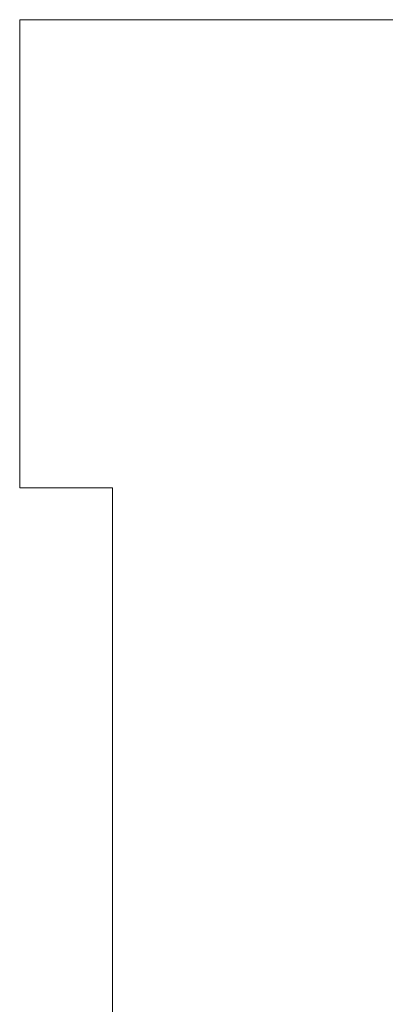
# Model space of a CAD drawing. Header units: millimetres. Extents: x -811 to 1340, y -192 to 870.
# Tile 21 of 256: x 486 to 498, y 79 to 111. Entities that reach past the tile are written whole.
import ezdxf

# ---------------------------------------------------------------- set-up
doc = ezdxf.new("R2010")
doc.units = ezdxf.units.MM
doc.header["$MEASUREMENT"] = 0
doc.layers.add('layer 1', color=7, linetype='Continuous')

msp = doc.modelspace()

# ---------------------------------------------------------------- linework, layer by layer
at = {"layer": 'layer 1', "color": 250, "lineweight": 9}
msp.add_open_spline([(545.8618, 76.1878), (545.8618, 76.1878), (545.8618, 61.0378), (545.8618, 61.0378), (545.8618, 61.0378), (545.8618, 61.0378), (525.8618, 61.0378), (525.8618, 61.0378), (525.8618, 61.0378), (525.8618, 61.0378), (525.8618, 64.0378), (525.8618, 64.0378), (525.8618, 64.0378), (525.8618, 64.0378), (505.8618, 64.0378), (505.8618, 64.0378), (505.8618, 64.0378), (505.8618, 64.0378), (505.8618, 61.0378), (505.8618, 61.0378), (505.8618, 61.0378), (505.8618, 61.0378), (485.8618, 61.0378), (485.8618, 61.0378), (485.8618, 61.0378), (485.8618, 61.0378), (485.8618, 76.1878), (485.8618, 76.1878), (485.8618, 76.1878), (485.8618, 76.1878), (488.8618, 76.1878), (488.8618, 76.1878), (488.8618, 76.1878), (488.8618, 76.1878), (488.8618, 95.8878), (488.8618, 95.8878), (488.8618, 95.8878), (488.8618, 95.8878), (485.8618, 95.8878), (485.8618, 95.8878), (485.8618, 95.8878), (485.8618, 95.8878), (485.8618, 111.0378), (485.8618, 111.0378), (485.8618, 111.0378), (485.8618, 111.0378), (505.8617, 111.0378), (505.8617, 111.0378), (505.8617, 111.0378), (505.8617, 105.5159), (510.3399, 101.0378), (515.8617, 101.0378), (515.8617, 101.0378), (521.3835, 101.0378), (525.8617, 105.5159), (525.8617, 111.0378), (525.8617, 111.0378), (525.8617, 111.0378), (545.8618, 111.0378), (545.8618, 111.0378), (545.8618, 111.0378), (545.8618, 111.0378), (545.8618, 95.8878), (545.8618, 95.8878), (545.8618, 95.8878), (545.8618, 95.8878), (542.8618, 95.8878), (542.8618, 95.8878), (542.8618, 95.8878), (542.8618, 95.8878), (542.8618, 76.1878), (542.8618, 76.1878), (542.8618, 76.1878), (542.8618, 76.1878), (545.8618, 76.1878), (545.8618, 76.1878)], degree=3, knots=[0, 0, 0, 0, 0.05, 0.05, 0.05, 0.05, 0.1, 0.1, 0.1, 0.1, 0.15, 0.15, 0.15, 0.15, 0.2, 0.2, 0.2, 0.2, 0.25, 0.25, 0.25, 0.25, 0.3, 0.3, 0.3, 0.3, 0.35, 0.35, 0.35, 0.35, 0.4, 0.4, 0.4, 0.4, 0.45, 0.45, 0.45, 0.45, 0.5, 0.5, 0.5, 0.5, 0.55, 0.55, 0.55, 0.55, 0.6, 0.6, 0.6, 0.6, 0.65, 0.65, 0.65, 0.65, 0.7, 0.7, 0.7, 0.7, 0.75, 0.75, 0.75, 0.75, 0.8, 0.8, 0.8, 0.8, 0.85, 0.85, 0.85, 0.85, 0.9, 0.9, 0.9, 0.9, 1, 1, 1, 1], dxfattribs=at)

doc.saveas('drawing.dxf')
